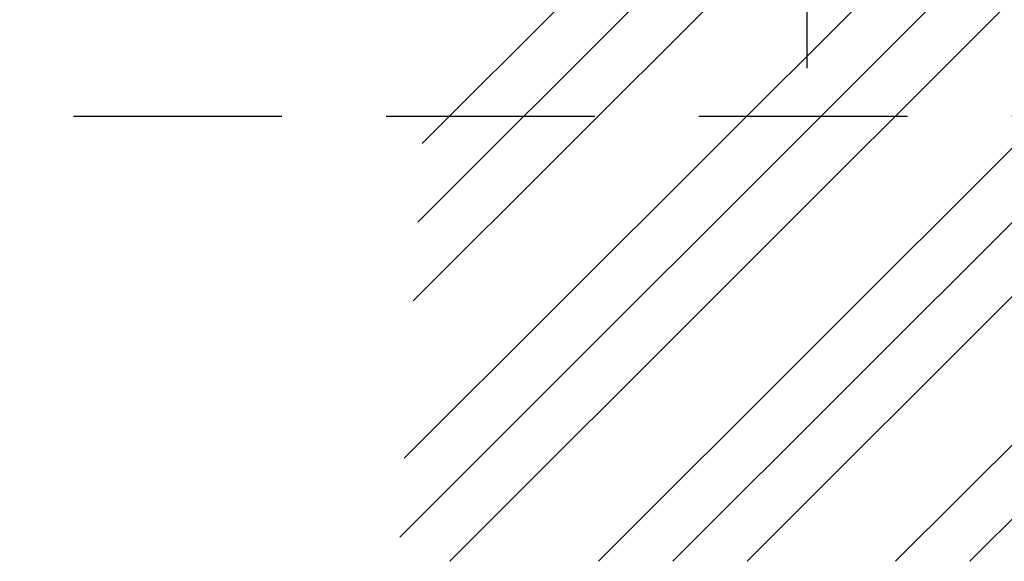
# Model space of a CAD drawing. Header units: millimetres. Extents: x 295996 to 512960, y -33037 to 76497.
# Tile 6 of 256: x 358217 to 361215, y 48149 to 49800. Entities that reach past the tile are written whole.
import ezdxf

# ---------------------------------------------------------------- set-up
doc = ezdxf.new("R2010")
doc.units = ezdxf.units.MM
doc.header["$LTSCALE"] = 0.25
doc.linetypes.add('DASHDOT', pattern=[25.4, 12.7, -6.35, 0, -6.35])
doc.linetypes.add('DASHED', pattern=[19.05, 12.7, -6.35])
doc.layers.add('IN_C_CARKOVANA', color=7, linetype='DASHED')
doc.layers.add('IN_C_OSA', color=6, linetype='DASHDOT')
doc.layers.add('IN_SRAFY', color=8, linetype='Continuous', lineweight=9)

msp = doc.modelspace()

# ---------------------------------------------------------------- hatches: boundary and pattern name
at = {"layer": 'IN_SRAFY'}
h = msp.add_hatch(dxfattribs=at)
h.set_pattern_fill('ZEM_PUVODNI', color=256, scale=160, pattern_type=2)
h.set_pattern_definition([(45, (85538.06, 160183.7), (-452.5483, 452.5483), []), (45, (85764.33, 160183.7), (-452.5483, 452.5483), []), (45, (85990.6, 160183.7), (-452.5483, 452.5483), [])])
h.paths.add_polyline_path([(359485.34818, 50184.76761), (359370.3578, 48148.66014), (376480.88241, 48148.66014), (376480.88241, 50029.76758), (375216.19208, 50029.76758), (374855.34818, 49404.76761), (374155.34818, 49404.76761), (373705.01497, 50184.76761)])

# ---------------------------------------------------------------- linework, layer by layer
at = {"layer": 'IN_C_CARKOVANA', "ltscale": 200}
msp.add_line((374255.34818, 49504.76761), (352815.34906, 49504.76761), dxfattribs=at)
at = {"layer": 'IN_C_OSA', "color": 4, "ltscale": 1000}
msp.add_line((360615.34906, 49651.90392), (360615.34906, 59601.90392), dxfattribs=at)

doc.saveas('drawing.dxf')
